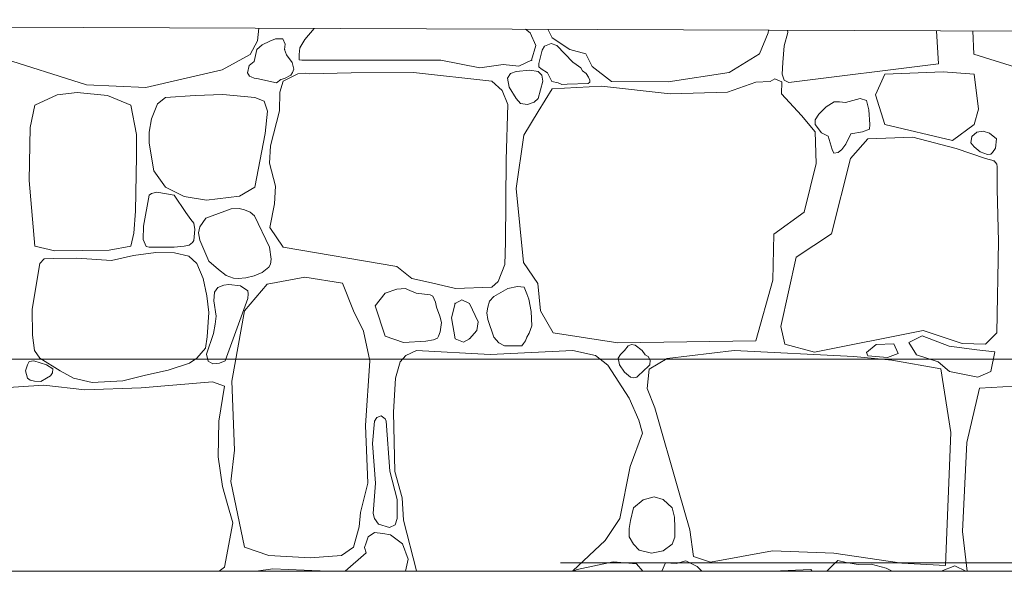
# Model space of a CAD drawing. Header units: millimetres. Extents: x -573548 to 674770, y -184010 to -47794.
# Tile 149 of 181: x 110509 to 112009, y -100578 to -99738. Entities that reach past the tile are written whole.
import ezdxf
from ezdxf.enums import TextEntityAlignment as Align

# ---------------------------------------------------------------- set-up
doc = ezdxf.new("R2010")
doc.units = ezdxf.units.MM
for name, color, linetype, lineweight in [('A.02 RZUT PIWNICY_is$0$0_Nr_pióra__25', 8, 'Continuous', 9), ('A.02 RZUT PIWNICY_is$0$_HATCH_Nr_pióra__18', 8, 'Continuous', 9), ('A.02 RZUT PIWNICY_is$0$Structural - Bearing_Nr_pióra__21', 8, 'Continuous', 9), ('A.02 RZUT PIWNICY_is$0$Structural - Grid', 8, 'Continuous', 9), ('A.02 RZUT PIWNICY_is$0$Structural - Grid_Nr_pióra__17', 8, 'Continuous', 9)]:
    doc.layers.add(name, color=color, linetype=linetype, lineweight=lineweight)
doc.styles.add('A.02 RZUT PIWNICY_is$0$STYL_AUTOMATYCZNY_1', font='arial.ttf')

# ---------------------------------------------------------------- blocks, each defined once
blk = doc.blocks.new('*X106')
at = {"layer": 'A.02 RZUT PIWNICY_is$0$_HATCH_Nr_pióra__18'}
for p, q in [((111444.1, -99750.8), (111442, -99770)), ((111528.3, -99751.1), (111513.9, -99767.9)), ((111857.3, -99758), (111850, -99752.3)), ((111866, -99777), (111857.3, -99758)), ((111884.4, -99752.4), (111890.7, -99765.5)), ((112206.5, -99789.8), (112219.7, -99757.6)), ((112219.7, -99757.6), (112220.2, -99753.6)), ((112250, -99757.1), (112244.2, -99777.7)), ((112249.2, -99753.8), (112250, -99757.1)), ((112479.6, -99805.1), (112476.6, -99754.6)), ((112533.3, -99790.2), (112531.9, -99754.8)), ((111442, -99770), (111430.8, -99790.6)), ((111448.9, -99775.9), (111441.1, -99783.2)), ((111460.7, -99770.6), (111448.9, -99775.9)), ((111469.4, -99766.9), (111460.7, -99770.6)), ((111480.4, -99767.1), (111469.4, -99766.9)), ((111483.9, -99775.3), (111480.4, -99767.1)), ((111483.3, -99783.2), (111483.9, -99775.3)), ((111513.9, -99767.9), (111506.4, -99780.5)), ((111859.4, -99799.7), (111866, -99777)), ((111879.3, -99777.9), (111875.6, -99784.1)), ((111889.4, -99774.3), (111879.3, -99777.9)), ((111898.1, -99777), (111889.4, -99774.3)), ((111890.7, -99765.5), (111917.6, -99783.2)), ((111922.4, -99802.5), (111898.1, -99777)), ((112244.2, -99777.7), (112242.4, -99802.9)), ((111181.6, -99836.8), (111033.3, -99790.2)), ((111430.8, -99790.6), (111388.3, -99814.2)), ((111441.1, -99783.2), (111437, -99801.3)), ((111486.2, -99791.4), (111483.3, -99783.2)), ((111494.9, -99803), (111486.2, -99791.4)), ((111505.5, -99791), (111505.4, -99799.1)), ((111506.4, -99780.5), (111505.5, -99791)), ((111875.6, -99784.1), (111870.4, -99804.6)), ((111917.6, -99783.2), (111942.3, -99789.8)), ((111942.3, -99789.8), (111951.8, -99809.2)), ((112160.3, -99818.3), (112206.5, -99789.8)), ((112681.6, -99836.8), (112533.3, -99790.2)), ((111429.1, -99807.6), (111426.8, -99818.7)), ((111437, -99801.3), (111429.1, -99807.6)), ((111497.4, -99813.4), (111494.9, -99803)), ((111505.4, -99799.1), (111509.7, -99799.7)), ((111509.7, -99799.7), (111721.1, -99799.3)), ((111721.1, -99799.3), (111780.9, -99810.9)), ((111780.9, -99810.9), (111816.4, -99805.9)), ((111816.4, -99805.9), (111840, -99808.4)), ((111840, -99808.4), (111859.4, -99799.7)), ((111870.4, -99804.6), (111870.7, -99809.7)), ((111870.7, -99809.7), (111873.9, -99812.6)), ((111927.5, -99806.3), (111922.4, -99802.5)), ((111934.7, -99810.9), (111927.5, -99806.3)), ((111951.8, -99809.2), (111981.1, -99831.9)), ((112242.4, -99802.9), (112241.5, -99820.7)), ((112251.5, -99833.6), (112479.6, -99805.1)), ((111388.3, -99814.2), (111272, -99841.3)), ((111426.8, -99818.7), (111430, -99824)), ((111430, -99824), (111432.2, -99824.7)), ((111432.2, -99824.7), (111436.7, -99826.9)), ((111503.5, -99820.1), (111480.8, -99831.5)), ((111483.3, -99827.4), (111492.5, -99822.4)), ((111492.5, -99822.4), (111495.4, -99818.1)), ((111495.4, -99818.1), (111497.4, -99813.4)), ((111515, -99819.4), (111503.5, -99820.1)), ((111520.5, -99820.4), (111515, -99819.4)), ((111584.4, -99818.7), (111520.5, -99820.4)), ((111679.8, -99818.3), (111584.4, -99818.7)), ((111798.7, -99831.5), (111679.8, -99818.3)), ((111827.3, -99820), (111822.7, -99826.7)), ((111835.8, -99816.6), (111827.3, -99820)), ((111856.8, -99814.5), (111835.8, -99816.6)), ((111869.3, -99816.6), (111856.8, -99814.5)), ((111875.3, -99822.3), (111869.3, -99816.6)), ((111873.9, -99812.6), (111884, -99818.7)), ((111876.8, -99831.3), (111875.3, -99822.3)), ((111884, -99818.7), (111890.5, -99832.1)), ((111937.2, -99815.5), (111934.7, -99810.9)), ((111942.4, -99819.9), (111937.2, -99815.5)), ((111946.1, -99825.2), (111942.4, -99819.9)), ((112067.8, -99832.7), (112160.3, -99818.3)), ((112241.5, -99820.7), (112244.4, -99830)), ((112397.7, -99820.7), (112383.3, -99852.3)), ((112486.6, -99817.3), (112397.7, -99820.7)), ((112533.9, -99820.7), (112486.6, -99817.3)), ((112540.6, -99874.3), (112533.9, -99820.7)), ((111272, -99841.3), (111181.6, -99836.8)), ((111436.7, -99826.9), (111441.1, -99827.4)), ((111441.1, -99827.4), (111470.8, -99834)), ((111470.8, -99834), (111477.4, -99829.1)), ((111480.8, -99831.5), (111476.1, -99848.1)), ((111477.4, -99829.1), (111483.3, -99827.4)), ((111814.6, -99845.6), (111798.7, -99831.5)), ((111822.7, -99826.7), (111825.6, -99840.8)), ((111869.3, -99857.9), (111876.8, -99831.3)), ((111890.5, -99832.1), (111899.8, -99834)), ((111965.9, -99838.9), (111890.7, -99843.1)), ((111899.8, -99834), (111905.4, -99836.3)), ((111905.4, -99836.3), (111913.6, -99835.8)), ((111913.6, -99835.8), (111945.9, -99834.9)), ((111945.9, -99834.9), (111948.3, -99832.9)), ((111948.2, -99829.7), (111946.1, -99825.2)), ((111948.3, -99832.9), (111948.2, -99829.7)), ((112070.7, -99850.9), (111965.9, -99838.9)), ((111981.1, -99831.9), (112067.8, -99832.7)), ((112201.2, -99833.2), (112157.8, -99848)), ((112222.9, -99831.7), (112201.2, -99833.2)), ((112230.3, -99827.9), (112222.9, -99831.7)), ((112240.9, -99832.4), (112230.3, -99827.9)), ((112240.4, -99850.9), (112240.9, -99832.4)), ((112244.4, -99830), (112251.5, -99833.6)), ((111136.7, -99852.3), (111102.8, -99868.2)), ((111167.1, -99848.8), (111136.7, -99852.3)), ((111213.4, -99853.4), (111167.1, -99848.8)), ((111249, -99868.2), (111213.4, -99853.4)), ((111346.8, -99853.4), (111301.9, -99856.4)), ((111389, -99852), (111346.8, -99853.4)), ((111437.7, -99856.4), (111389, -99852)), ((111476.1, -99848.1), (111475.6, -99876.6)), ((111823.1, -99867.2), (111814.6, -99845.6)), ((111825.6, -99840.8), (111835.8, -99857.9)), ((111890.7, -99843.1), (111869.3, -99877.4)), ((112157.8, -99848), (112070.7, -99850.9)), ((112270.9, -99883.5), (112240.4, -99850.9)), ((112383.3, -99852.3), (112397.7, -99897.4)), ((111102.8, -99868.2), (111095.6, -99901.8)), ((111257.7, -99912.8), (111249, -99868.2)), ((111289.5, -99866.1), (111280.3, -99888.9)), ((111301.9, -99856.4), (111289.5, -99866.1)), ((111452.2, -99861.8), (111437.7, -99856.4)), ((111457.4, -99877.1), (111452.2, -99861.8)), ((111820.9, -99951.4), (111823.1, -99867.2)), ((111835.8, -99857.9), (111842.6, -99865.7)), ((111842.6, -99865.7), (111853.4, -99866.8)), ((111853.4, -99866.8), (111863.5, -99863.6)), ((111863.5, -99863.6), (111869.3, -99857.9)), ((112320.6, -99863), (112308.5, -99870.6)), ((112328.4, -99862.8), (112320.6, -99863)), ((112337.8, -99863.7), (112328.4, -99862.8)), ((112360.2, -99857.9), (112337.8, -99863.7)), ((112369.5, -99861.1), (112360.2, -99857.9)), ((112373.2, -99875), (112369.5, -99861.1)), ((111453.4, -99911.4), (111457.4, -99877.1)), ((111475.6, -99876.6), (111461.9, -99930.2)), ((111869.3, -99877.4), (111847.8, -99913.7)), ((112291.6, -99908.7), (112270.9, -99883.5)), ((112297.3, -99881.8), (112291.5, -99890.4)), ((112308.5, -99870.6), (112297.3, -99881.8)), ((112374.7, -99897.6), (112373.2, -99875)), ((112533.9, -99897.4), (112540.6, -99874.3)), ((111280.3, -99888.9), (111276.8, -99908.9)), ((112291.5, -99890.4), (112291.6, -99897.4)), ((112291.6, -99897.4), (112301.4, -99910.1)), ((112374.3, -99904.5), (112374.7, -99897.6)), ((112397.7, -99897.4), (112500.8, -99921.9)), ((112500.8, -99921.9), (112533.9, -99897.4)), ((111095.6, -99901.8), (111094, -99982.7)), ((111257.4, -99945.8), (111257.7, -99912.8)), ((111276.8, -99908.9), (111277.1, -99925.9)), ((111437.7, -99993), (111453.4, -99911.4)), ((111847.8, -99913.7), (111835.8, -99995)), ((112293.2, -99957), (112291.6, -99908.7)), ((112301.4, -99910.1), (112311.4, -99915.1)), ((112338, -99927.4), (112346.1, -99911.8)), ((112346.1, -99911.8), (112363.8, -99908.8)), ((112363.8, -99908.8), (112374.3, -99904.5)), ((112530.4, -99915.5), (112537.7, -99908.9)), ((112537.7, -99908.9), (112547.7, -99907.7)), ((112547.7, -99907.7), (112556.9, -99910.9)), ((112556.9, -99910.9), (112568, -99919.4)), ((111277.1, -99925.9), (111283.9, -99967.8)), ((112311.4, -99915.1), (112317.6, -99935.5)), ((112332.1, -99935.7), (112338, -99927.4)), ((112371.6, -99919.4), (112345.2, -99949.2)), ((112440.2, -99917), (112371.6, -99919.4)), ((112506.2, -99933.9), (112440.2, -99917)), ((112528.7, -99925.3), (112530.4, -99915.5)), ((112533.9, -99931.6), (112528.7, -99925.3)), ((112568, -99919.4), (112566.1, -99933.6)), ((111461.9, -99930.2), (111460.2, -99956.2)), ((112317.6, -99935.5), (112319.8, -99941)), ((112319.8, -99941), (112326.4, -99940.2)), ((112326.4, -99940.2), (112332.1, -99935.7)), ((112550.8, -99949.2), (112506.2, -99933.9)), ((112543, -99939.3), (112533.9, -99931.6)), ((112554.2, -99943.3), (112543, -99939.3)), ((112559.2, -99942.7), (112554.2, -99943.3)), ((112561.8, -99939.9), (112559.2, -99942.7)), ((112566.1, -99933.6), (112561.8, -99939.9)), ((111256.2, -100029.5), (111257.4, -99945.8)), ((111460.2, -99956.2), (111469.3, -99991.3)), ((111819.6, -100076.9), (111820.9, -99951.4)), ((112274.6, -100030.9), (112293.2, -99957)), ((112345.2, -99949.2), (112316.3, -100063.9)), ((112564.2, -99952.9), (112550.8, -99949.2)), ((112568.4, -99957.9), (112564.2, -99952.9)), ((112568.6, -99962), (112568.4, -99957.9)), ((111283.9, -99967.8), (111301.9, -99993)), ((112569, -99995.8), (112568.6, -99962)), ((111094, -99982.7), (111102.8, -100083)), ((111277.1, -100004.9), (111268.3, -100052.2)), ((111280.3, -100002.8), (111277.1, -100004.9)), ((111288.8, -100000.4), (111280.3, -100002.8)), ((111314.8, -100004.9), (111288.8, -100000.4)), ((111301.9, -99993), (111330.1, -100007.3)), ((111332.6, -100031.7), (111314.8, -100004.9)), ((111414.3, -100006.8), (111437.7, -99993)), ((111469.3, -99991.3), (111467.9, -100018.5)), ((111835.8, -99995), (111847.4, -100107.7)), ((112570.6, -100075.5), (112569, -99995.8)), ((111330.1, -100007.3), (111364.1, -100012.7)), ((111364.1, -100012.7), (111414.3, -100006.8)), ((111467.9, -100018.5), (111460.6, -100054.4)), ((111253.7, -100062.9), (111256.2, -100029.5)), ((111340.2, -100042.4), (111332.6, -100031.7)), ((111401.6, -100025.9), (111363.2, -100040)), ((111414.2, -100025.4), (111401.6, -100025.9)), ((111422.2, -100027.3), (111414.2, -100025.4)), ((111430.6, -100031), (111422.2, -100027.3)), ((111437.5, -100036.7), (111430.6, -100031)), ((112228.8, -100064.7), (112274.6, -100030.9)), ((111344.8, -100047.6), (111340.2, -100042.4)), ((111346.3, -100057.6), (111344.8, -100047.6)), ((111363.2, -100040), (111354.3, -100053.4)), ((111460, -100084.3), (111437.5, -100036.7)), ((111249, -100083), (111253.7, -100062.9)), ((111268.3, -100052.2), (111268, -100072.5)), ((111345, -100074), (111346.3, -100057.6)), ((111354.3, -100053.4), (111352.3, -100062.5)), ((111352.3, -100062.5), (111353.9, -100073.6)), ((111460.6, -100054.4), (111480.8, -100084.1)), ((112227.2, -100134.5), (112228.8, -100064.7)), ((112316.3, -100063.9), (112262.7, -100099.8)), ((111268, -100072.5), (111270.6, -100079.5)), ((111270.6, -100079.5), (111272.2, -100083.5)), ((111337.6, -100081.2), (111343, -100077.3)), ((111343, -100077.3), (111345, -100074)), ((111353.9, -100073.6), (111367.7, -100105.6)), ((111818.8, -100110.5), (111819.6, -100076.9)), ((112568.1, -100214.6), (112570.6, -100075.5)), ((111102.8, -100083), (111133.2, -100089.8)), ((111133.2, -100089.8), (111175.6, -100089.2)), ((111175.6, -100089.2), (111215.8, -100089.1)), ((111215.8, -100089.1), (111249, -100083)), ((111286.9, -100092.4), (111253, -100097.1)), ((111272.2, -100083.5), (111277.1, -100084.3)), ((111277.1, -100084.3), (111314.8, -100084.3)), ((111315.4, -100092.9), (111286.9, -100092.4)), ((111314.8, -100084.3), (111330.4, -100083)), ((111337.4, -100097.8), (111315.4, -100092.9)), ((111330.4, -100083), (111337.6, -100081.2)), ((111462.9, -100102.5), (111460, -100084.3)), ((111480.8, -100084.1), (111654.2, -100113.6)), ((111110.6, -100109.2), (111098.6, -100178.9)), ((111116.9, -100102.2), (111110.6, -100109.2)), ((111131.9, -100101.7), (111116.9, -100102.2)), ((111166.7, -100101.1), (111131.9, -100101.7)), ((111219.7, -100104.4), (111166.7, -100101.1)), ((111253, -100097.1), (111219.7, -100104.4)), ((111349.3, -100109.2), (111337.4, -100097.8)), ((111359.1, -100131.9), (111349.3, -100109.2)), ((111367.7, -100105.6), (111382.4, -100118.3)), ((111461.8, -100110.3), (111462.9, -100102.5)), ((111847.4, -100107.7), (111868.9, -100139.5)), ((112262.7, -100099.8), (112239.1, -100205.1)), ((111382.4, -100118.3), (111394, -100127.3)), ((111437, -100128.1), (111448.9, -100122.9)), ((111448.9, -100122.9), (111459, -100114.7)), ((111459, -100114.7), (111461.8, -100110.3)), ((111654.2, -100113.6), (111677.1, -100131.8)), ((111808.8, -100136.7), (111818.8, -100110.5)), ((111364.7, -100158.6), (111359.1, -100131.9)), ((111394, -100127.3), (111405.3, -100131.5)), ((111405.3, -100131.5), (111412.3, -100132)), ((111412.3, -100132), (111424.4, -100131.1)), ((111424.4, -100131.1), (111437, -100128.1)), ((111514.3, -100130), (111456.5, -100140.7)), ((111571.2, -100139), (111514.3, -100130)), ((111588.2, -100181.1), (111571.2, -100139)), ((111677.1, -100131.8), (111706.8, -100138.8)), ((111706.8, -100138.8), (111743.5, -100147.1)), ((111798.7, -100145.2), (111808.8, -100136.7)), ((111868.9, -100139.5), (111873, -100181.1)), ((112201.2, -100227), (112227.2, -100134.5)), ((111376.5, -100153.1), (111375.4, -100165.9)), ((111381.7, -100145.9), (111376.5, -100153.1)), ((111390.5, -100142.3), (111381.7, -100145.9)), ((111398.4, -100141.3), (111390.5, -100142.3)), ((111416, -100143.2), (111398.4, -100141.3)), ((111427.3, -100150.7), (111416, -100143.2)), ((111456.5, -100140.7), (111422.2, -100181.1)), ((111427.8, -100155.4), (111427.3, -100150.7)), ((111636.5, -100154.3), (111621.2, -100173.7)), ((111654.1, -100148.3), (111636.5, -100154.3)), ((111667.4, -100147.3), (111654.1, -100148.3)), ((111670.3, -100148.6), (111667.4, -100147.3)), ((111683.5, -100154.3), (111670.3, -100148.6)), ((111705.1, -100156.8), (111683.5, -100154.3)), ((111743.5, -100147.1), (111798.7, -100145.2)), ((111823.2, -100147.2), (111802, -100159.7)), ((111837.8, -100144), (111823.2, -100147.2)), ((111848.1, -100145.4), (111837.8, -100144)), ((111852.3, -100155.6), (111848.1, -100145.4)), ((111367.8, -100183.9), (111364.7, -100158.6)), ((111375.4, -100165.9), (111379.2, -100189.2)), ((111392.5, -100257.5), (111427.1, -100162.4)), ((111427.1, -100162.4), (111427.8, -100155.4)), ((111709.1, -100158.9), (111705.1, -100156.8)), ((111713, -100168), (111709.1, -100158.9)), ((111714.5, -100175.8), (111713, -100168)), ((111753.1, -100164.6), (111743, -100170)), ((111764.8, -100170), (111753.1, -100164.6)), ((111795.2, -100166.8), (111792.6, -100175.7)), ((111802, -100159.7), (111795.2, -100166.8)), ((111855.3, -100163.3), (111852.3, -100155.6)), ((111858.8, -100182.1), (111855.3, -100163.3)), ((111098.6, -100178.9), (111099.1, -100218.5)), ((111365.2, -100220.8), (111367.8, -100183.9)), ((111422.2, -100181.1), (111402.8, -100288.5)), ((111603.4, -100212.1), (111588.2, -100181.1)), ((111621.2, -100173.7), (111636.5, -100220)), ((111719.7, -100189.3), (111714.5, -100175.8)), ((111743, -100170), (111737.6, -100191.9)), ((111778, -100198.1), (111764.8, -100170)), ((111792.6, -100175.7), (111791.3, -100184.5)), ((111791.3, -100184.5), (111792.9, -100194.4)), ((111859.8, -100204.3), (111858.8, -100182.1)), ((111873, -100181.1), (111892.4, -100215)), ((111379.2, -100189.2), (111377.3, -100201.7)), ((111722.3, -100199.3), (111719.7, -100189.3)), ((111720.1, -100213.3), (111722.3, -100199.3)), ((111737.6, -100191.9), (111743, -100223.7)), ((111776, -100211.3), (111778, -100198.1)), ((111792.9, -100194.4), (111802, -100221.6)), ((111377.3, -100201.7), (111374.7, -100215.9)), ((111612.9, -100257.5), (111603.4, -100212.1)), ((111717.8, -100220), (111720.1, -100213.3)), ((111764.8, -100223.7), (111776, -100211.3)), ((111856, -100215.2), (111859.8, -100204.3)), ((111892.4, -100215), (111991, -100230.3)), ((112239.1, -100205.1), (112245.3, -100231.9)), ((112290.7, -100244.3), (112455.9, -100211.3)), ((112455.9, -100211.3), (112515.3, -100231.1)), ((112550.8, -100231.9), (112568.1, -100214.6)), ((111099.1, -100218.5), (111102.4, -100241.8)), ((111362.6, -100238.3), (111365.2, -100220.8)), ((111374.7, -100215.9), (111364.5, -100247.3)), ((111636.5, -100220), (111664.5, -100229.4)), ((111664.5, -100229.4), (111698.4, -100227.4)), ((111698.4, -100227.4), (111710.3, -100225.3)), ((111710.3, -100225.3), (111716.1, -100223)), ((111716.1, -100223), (111717.8, -100220)), ((111743, -100223.7), (111756, -100229.1)), ((111756, -100229.1), (111764.8, -100223.7)), ((111802, -100221.6), (111809.7, -100229.9)), ((111809.7, -100229.9), (111818.4, -100234.6)), ((111847.3, -100231.1), (111850.3, -100227.1)), ((111850.3, -100227.1), (111852.3, -100221.6)), ((111852.3, -100221.6), (111856, -100215.2)), ((111991, -100230.3), (112201.2, -100227)), ((112454.3, -100219.2), (112434.2, -100229.5)), ((112434.2, -100229.5), (112446, -100248.1)), ((112495.6, -100234.9), (112454.3, -100219.2)), ((111102.4, -100241.8), (111110.6, -100253.3)), ((111349.3, -100253.3), (111362.6, -100238.3)), ((111684.3, -100241.8), (111667.8, -100249.3)), ((111796.6, -100248), (111684.3, -100241.8)), ((111922.4, -100241.8), (111796.6, -100248)), ((111818.4, -100234.6), (111830.8, -100234.8)), ((111830.8, -100234.8), (111844.5, -100234.4)), ((111844.5, -100234.4), (111847.3, -100231.1)), ((111956.8, -100249.3), (111922.4, -100241.8)), ((112001, -100241.8), (111995, -100247.9)), ((112006.5, -100234.8), (112001, -100241.8)), ((112011.8, -100232.5), (112006.5, -100234.8)), ((112017.1, -100233.6), (112011.8, -100232.5)), ((112027.8, -100241.8), (112017.1, -100233.6)), ((112032.4, -100248.4), (112027.8, -100241.8)), ((112168.1, -100241.8), (112066.2, -100253.8)), ((112350.2, -100250.9), (112168.1, -100241.8)), ((112245.3, -100231.9), (112290.7, -100244.3)), ((112369.5, -100244.7), (112384.7, -100232.4)), ((112371.9, -100250.1), (112369.5, -100244.7)), ((112384.7, -100232.4), (112411.2, -100231.4)), ((112411.2, -100231.4), (112418, -100246.2)), ((112537.8, -100240.8), (112495.6, -100234.9)), ((112515.3, -100231.1), (112550.8, -100231.9)), ((112565.2, -100243.7), (112537.8, -100240.8)), ((112558.9, -100273.6), (112565.2, -100243.7)), ((111094.3, -100258.4), (111091.5, -100263.5)), ((111101, -100257.3), (111094.3, -100258.4)), ((111120.5, -100263.5), (111101, -100257.3)), ((111110.6, -100253.3), (111141.2, -100272.5)), ((111338.3, -100261.2), (111349.3, -100253.3)), ((111364.5, -100247.3), (111366.8, -100257.9)), ((111366.8, -100257.9), (111373.9, -100261.8)), ((111384.2, -100261.2), (111392.5, -100257.5)), ((111606.7, -100356.2), (111612.9, -100257.5)), ((111659.2, -100259.2), (111652.1, -100283.9)), ((111667.8, -100249.3), (111659.2, -100259.2)), ((111975.8, -100264.1), (111956.8, -100249.3)), ((111995, -100247.9), (111991.5, -100253.4)), ((111991.5, -100253.4), (111993.3, -100263.8)), ((112037.3, -100250.9), (112032.4, -100248.4)), ((112040.4, -100256.2), (112037.3, -100250.9)), ((112066.2, -100253.8), (112038.5, -100270.3)), ((112039.6, -100263.4), (112040.4, -100256.2)), ((112408.4, -100256.3), (112350.2, -100250.9)), ((112401.9, -100252.5), (112371.9, -100250.1)), ((112418, -100246.2), (112401.9, -100252.5)), ((112483, -100269.4), (112408.4, -100256.3)), ((112446, -100248.1), (112478.9, -100258.9)), ((112478.9, -100258.9), (112496.1, -100273.6)), ((111091.5, -100263.5), (111088.7, -100272.7)), ((111088.7, -100272.7), (111091.5, -100283.7)), ((111129.9, -100269.6), (111120.5, -100263.5)), ((111129.4, -100275.6), (111129.9, -100269.6)), ((111141.2, -100272.5), (111161.6, -100283.7)), ((111271.5, -100279.2), (111305.8, -100271.7)), ((111305.8, -100271.7), (111338.3, -100261.2)), ((111373.9, -100261.8), (111384.2, -100261.2)), ((112008.4, -100314.1), (111975.8, -100264.1)), ((111993.3, -100263.8), (112001, -100274.9)), ((112001, -100274.9), (112010.3, -100282.2)), ((112023.3, -100278.6), (112027.8, -100274.9)), ((112027.8, -100274.9), (112039.6, -100263.4)), ((112038.5, -100270.3), (112035.6, -100299.6)), ((112498, -100366.5), (112483, -100269.4)), ((112496.1, -100273.6), (112539.2, -100282.5)), ((112539.2, -100282.5), (112558.9, -100273.6)), ((111091.5, -100283.7), (111095.5, -100286.7)), ((111095.5, -100286.7), (111102.2, -100288.2)), ((111102.2, -100288.2), (111112.1, -100288.7)), ((111112.1, -100288.7), (111120.5, -100283.7)), ((111120.5, -100283.7), (111126.6, -100280.2)), ((111126.6, -100280.2), (111129.4, -100275.6)), ((111161.6, -100283.7), (111190.1, -100290.3)), ((111190.1, -100290.3), (111236.6, -100287.7)), ((111236.6, -100287.7), (111271.5, -100279.2)), ((111373.3, -100289.3), (111264.6, -100298.8)), ((111391.5, -100296.1), (111373.3, -100289.3)), ((111402.8, -100288.5), (111406.9, -100393.7)), ((111652.1, -100283.9), (111649.3, -100335.9)), ((112010.3, -100282.2), (112015, -100283.6)), ((112015, -100283.6), (112019.9, -100282.1)), ((112019.9, -100282.1), (112023.3, -100278.6)), ((111116.5, -100294.6), (111041.8, -100299.2)), ((111178.7, -100301.5), (111116.5, -100294.6)), ((111264.6, -100298.8), (111178.7, -100301.5)), ((111383, -100349.6), (111391.5, -100296.1)), ((112035.6, -100299.6), (112047.4, -100328.9)), ((112541.8, -100299.2), (112522.4, -100382.1)), ((112616.5, -100294.6), (112541.8, -100299.2)), ((112022.8, -100347.9), (112008.4, -100314.1)), ((112047.4, -100328.9), (112083.1, -100455.2)), ((111382.1, -100403.8), (111383, -100349.6)), ((111620.4, -100349.6), (111617.3, -100383.2)), ((111623.5, -100343.7), (111620.4, -100349.6)), ((111630.1, -100341.4), (111623.5, -100343.7)), ((111636.4, -100345.6), (111630.1, -100341.4)), ((111638.1, -100349.6), (111636.4, -100345.6)), ((111643.4, -100425.3), (111638.1, -100349.6)), ((111649.3, -100335.9), (111651.3, -100426.3)), ((112028.6, -100367.7), (112022.8, -100347.9)), ((111610, -100443.7), (111606.7, -100356.2)), ((112009.6, -100418.5), (112028.6, -100367.7)), ((112490.1, -100569.2), (112498, -100366.5)), ((111406.9, -100393.7), (111401.2, -100441.2)), ((111617.3, -100383.2), (111621.9, -100444)), ((112522.4, -100382.1), (112515.9, -100517.7)), ((111388.5, -100449.1), (111382.1, -100403.8)), ((111993.9, -100497.8), (112009.6, -100418.5)), ((111654.7, -100468.7), (111643.4, -100425.3)), ((111651.3, -100426.3), (111662.5, -100466)), ((111395.5, -100474.4), (111388.5, -100449.1)), ((111401.2, -100441.2), (111422.2, -100541.1)), ((111598.9, -100488.7), (111610, -100443.7)), ((111621.9, -100444), (111618.3, -100490)), ((111654.5, -100497.8), (111654.7, -100468.7)), ((111662.5, -100466), (111664.5, -100500.2)), ((112029.4, -100469.4), (112014.8, -100481.3)), ((112046.4, -100464.5), (112029.4, -100469.4)), ((112060.2, -100468.7), (112046.4, -100464.5)), ((112073.5, -100481.3), (112060.2, -100468.7)), ((112083.1, -100455.2), (112100.4, -100514.7)), ((111404.4, -100504.4), (111395.5, -100474.4)), ((112014.8, -100481.3), (112010.1, -100500.8)), ((112077.3, -100495.7), (112073.5, -100481.3)), ((111596.8, -100510.1), (111598.9, -100488.7)), ((111618.3, -100490), (111620.4, -100497.8)), ((111620.4, -100497.8), (111626.5, -100506.3)), ((111651.6, -100507.1), (111654.5, -100497.8)), ((111971.6, -100531.2), (111993.9, -100497.8)), ((112077.8, -100511.3), (112077.3, -100495.7)), ((111391.5, -100571.7), (111404.4, -100504.4)), ((111588.2, -100541.1), (111596.8, -100510.1)), ((111626.5, -100506.3), (111643.1, -100511.5)), ((111643.1, -100511.5), (111651.6, -100507.1)), ((111664.5, -100500.2), (111684.3, -100577.4)), ((112008.2, -100512.9), (112008, -100525.4)), ((112010.1, -100500.8), (112008.2, -100512.9)), ((112077.9, -100526.3), (112077.8, -100511.3)), ((112100.4, -100514.7), (112106.2, -100555.6)), ((111610.3, -100525.5), (111607.3, -100534.5)), ((111620.4, -100519), (111610.3, -100525.5)), ((111632.7, -100520.5), (111620.4, -100519)), ((111644.4, -100522.3), (111632.7, -100520.5)), ((111662.8, -100536.2), (111644.4, -100522.3)), ((112008, -100525.4), (112014.8, -100536.6)), ((112073.5, -100536.6), (112077.9, -100526.3)), ((112515.9, -100517.7), (112523.3, -100578.1)), ((111422.2, -100541.1), (111459.4, -100553.9)), ((111570, -100553.9), (111588.2, -100541.1)), ((111607.3, -100534.5), (111605, -100541.6)), ((111605, -100541.6), (111607.3, -100549.8)), ((111671.7, -100559.5), (111662.8, -100536.2)), ((111922.4, -100577.4), (111971.6, -100531.2)), ((112014.8, -100536.6), (112023.5, -100545.9)), ((112059.8, -100547.1), (112073.5, -100536.6)), ((111459.4, -100553.9), (111522.1, -100557.6)), ((111522.1, -100557.6), (111570, -100553.9)), ((111607.3, -100549.8), (111575.4, -100578.1)), ((111667.4, -100578.1), (111671.7, -100559.5)), ((112023.5, -100545.9), (112042.1, -100550.5)), ((112042.1, -100550.5), (112059.8, -100547.1)), ((112106.2, -100555.6), (112132.2, -100564.2)), ((112132.2, -100564.2), (112226.3, -100546.9)), ((112226.3, -100546.9), (112320, -100550.2)), ((112320, -100550.2), (112423.7, -100565.9)), ((111383.3, -100578.1), (111391.5, -100571.7)), ((111440, -100578.1), (111465.1, -100574.1)), ((111465.1, -100574.1), (111537, -100577.4)), ((111984, -100563.8), (111929.1, -100575.4)), ((112019.1, -100566.7), (111984, -100563.8)), ((112029, -100578.1), (112019.1, -100566.7)), ((112063.7, -100565.4), (112058, -100578.1)), ((112079.9, -100566), (112063.7, -100565.4)), ((112094.3, -100562.3), (112079.9, -100566)), ((112111.6, -100570.8), (112094.3, -100562.3)), ((112118.8, -100578.1), (112111.6, -100570.8)), ((112320, -100567.1), (112309.4, -100578.1)), ((112326, -100561.5), (112320, -100567.1)), ((112339, -100564.5), (112326, -100561.5)), ((112356.8, -100567.5), (112339, -100564.5)), ((112377, -100567.1), (112356.8, -100567.5)), ((112399.9, -100573.2), (112377, -100567.1)), ((112408.8, -100578.1), (112399.9, -100573.2)), ((112423.7, -100565.9), (112490.1, -100569.2)), ((112483.7, -100578.1), (112504.1, -100569.6)), ((112504.1, -100569.6), (112521.1, -100578.1)), ((111537, -100577.4), (111537.6, -100578.1)), ((111684.3, -100577.4), (111690.5, -100578.1)), ((111909.8, -100578.1), (111922.4, -100577.4)), ((111929.1, -100575.4), (111922.3, -100578.1)), ((112227.2, -100577.8), (112226.6, -100578.1)), ((112285, -100575.4), (112227.2, -100577.8)), ((112287, -100578.1), (112285, -100575.4))]:
    blk.add_line(p, q, dxfattribs=at)
for p in [(111483.3, -99783.2), (111859.4, -99799.7), (112564.2, -99952.9), (111743, -100170), (111764.8, -100223.7), (112027.8, -100274.9)]:
    blk.add_point(p, dxfattribs=at)
blk = doc.blocks.new('A.02 RZUT PIWNICY_is$0$Wypełnienie_14_1')
at = {"layer": 'A.02 RZUT PIWNICY_is$0$_HATCH_Nr_pióra__18'}
blk.add_blockref('*X106', (0, 0), dxfattribs=at)
blk = doc.blocks.new('A.02 RZUT PIWNICY_is$0$Standardowy znacznik osi_3')
at = {"layer": 'A.02 RZUT PIWNICY_is$0$Structural - Grid_Nr_pióra__17'}
blk.add_line((2962.2, 0), (40906.6, 0), dxfattribs=at)
at = {"layer": 'A.02 RZUT PIWNICY_is$0$Structural - Grid_Nr_pióra__17', "style": 'A.02 RZUT PIWNICY_is$0$STYL_AUTOMATYCZNY_1'}
for tag, p in [('AC_MarkerText_1_0', (-250, -335)), ('AC_MarkerText_1_1', (44118.7, -335))]:
    blk.add_attdef(tag, text='', height=350, rotation=180, dxfattribs=at).set_placement(p, align=Align.TOP_CENTER)
blk = doc.blocks.new('A.02 RZUT PIWNICY_is')
at = {"layer": 'A.02 RZUT PIWNICY_is$0$0_Nr_pióra__25'}
blk.add_line((112909.9, -100565.1), (111903.5, -100565.1), dxfattribs=at)
at = {"layer": 'A.02 RZUT PIWNICY_is$0$Structural - Bearing_Nr_pióra__21'}
for p, q in [((113367.3, -99757.8), (107847.3, -99737.8)), ((107847.3, -100578.1), (113367.3, -100578.1))]:
    blk.add_line(p, q, dxfattribs=at)
at = {"layer": 'A.02 RZUT PIWNICY_is$0$_HATCH_Nr_pióra__18'}
blk.add_blockref('A.02 RZUT PIWNICY_is$0$Wypełnienie_14_1', (0, 0), dxfattribs=at)
at = {"layer": 'A.02 RZUT PIWNICY_is$0$Structural - Grid', "zscale": 1000, "rotation": 180}
blk.add_blockref('A.02 RZUT PIWNICY_is$0$Standardowy znacznik osi_3', (121683.4, -100254.9), dxfattribs=at)

msp = doc.modelspace()

# ---------------------------------------------------------------- block references
at = {"ltscale": 10}
msp.add_blockref('A.02 RZUT PIWNICY_is', (-570.227, 0), dxfattribs=at)

doc.saveas('drawing.dxf')
